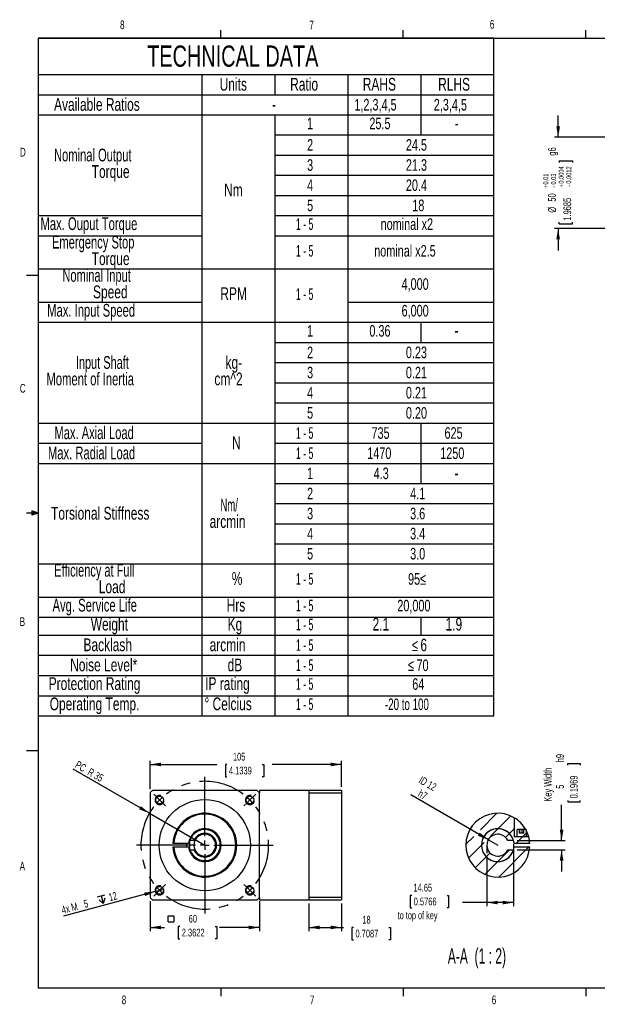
# Model space of a CAD drawing. Extents: x 11 to 421, y 5 to 275.
# Tile 1 of 6: x 11 to 169, y 6 to 275. Entities that reach past the tile are written whole.
import ezdxf
from ezdxf.enums import TextEntityAlignment as Align

# ---------------------------------------------------------------- set-up
doc = ezdxf.new("R2010")
doc.units = 0
doc.linetypes.add('CENTERX2', pattern=[20.32, 12.7, -2.54, 2.54, -2.54])
doc.linetypes.add('HIDDEN', pattern=[1.905, 1.27, -0.635])
doc.layers.get('0').update_dxf_attribs({"linetype": 'CONTINUOUS'})
doc.dimstyles.new('SLDDIMSTYLE1', dxfattribs={"dimtxt": 2.116667, "dimasz": 3, "dimexe": 0, "dimexo": 0.0625, "dimgap": 0.529167, "dimtad": 0, "dimlfac": 2, "dimrnd": 1e-09, "dimzin": 12, "dimsah": 1, "dimcen": 0.09, "dimazin": 3, "dimtfac": 1, "dimtmove": 0, "dimatfit": 3})
doc.dimstyles.new('SLDDIMSTYLE10', dxfattribs={"dimtxt": 2.116667, "dimasz": 3, "dimexe": 0, "dimexo": 0.0625, "dimgap": 0.529167, "dimtad": 1, "dimlfac": 2, "dimrnd": 1e-09, "dimzin": 12, "dimsah": 1, "dimcen": 0, "dimazin": 3, "dimtfac": 1, "dimtofl": 0, "dimtmove": 0, "dimatfit": 3})
doc.dimstyles.new('SLDDIMSTYLE5', dxfattribs={"dimtxt": 2.116667, "dimasz": 3, "dimexe": 0, "dimexo": 0.0625, "dimgap": 0.529167, "dimtad": 0, "dimlfac": 2, "dimrnd": 1e-09, "dimzin": 12, "dimsah": 1, "dimcen": 0.09, "dimazin": 3, "dimtfac": 1, "dimtofl": 0, "dimtmove": 0, "dimatfit": 3})
doc.dimstyles.new('SLDDIMSTYLE6', dxfattribs={"dimtxt": 2.116667, "dimasz": 3, "dimexe": 0, "dimexo": 0.0625, "dimgap": 0.529167, "dimtad": 0, "dimlfac": 2, "dimrnd": 1e-09, "dimzin": 12, "dimsah": 1, "dimcen": 0.09, "dimazin": 3, "dimtol": 1, "dimtp": 0.01, "dimtm": 0.03, "dimtfac": 1, "dimtmove": 0, "dimatfit": 3})
doc.dimstyles.new('SLDDIMSTYLE8', dxfattribs={"dimtxt": 2.116667, "dimasz": 3, "dimexe": 0, "dimexo": 0.0625, "dimgap": 0.529167, "dimtad": 1, "dimlfac": 2, "dimrnd": 1e-09, "dimzin": 12, "dimsah": 1, "dimcen": 0, "dimazin": 3, "dimtfac": 1, "dimtofl": 0, "dimtmove": 0, "dimatfit": 3})
doc.dimstyles.new('SLDDIMSTYLE9', dxfattribs={"dimtxt": 2.116667, "dimasz": 3, "dimexe": 0, "dimexo": 0.0625, "dimgap": 0.529167, "dimtad": 1, "dimlfac": 2, "dimrnd": 1e-09, "dimzin": 12, "dimblk1": 'NONE', "dimsah": 1, "dimcen": 0, "dimazin": 3, "dimtfac": 1, "dimtmove": 0, "dimatfit": 3})

# ---------------------------------------------------------------- blocks, each defined once
blk = doc.blocks.new('SW_TABLEANNOTATION_1')
at = {"color": 0, "linetype": 'CONTINUOUS'}
for p, q in [((0, 0), (0, -185.72)), ((124.88, 0), (0, 0)), ((124.88, -185.72), (124.88, 0)), ((0, -10), (124.88, -10)), ((44.88, -10), (44.88, -185.72)), ((64.88, -10), (64.88, -15.53)), ((84.88, -10), (84.88, -185.72)), ((104.88, -10), (104.88, -26.55)), ((0, -15.53), (124.88, -15.53)), ((0, -21.05), (124.88, -21.05)), ((64.88, -21.05), (64.88, -185.72)), ((64.88, -26.55), (124.88, -26.55)), ((64.88, -32.05), (124.88, -32.05)), ((64.88, -37.58), (124.88, -37.58)), ((64.88, -43.1), (124.88, -43.1)), ((0, -48.63), (44.88, -48.63)), ((64.88, -48.63), (124.88, -48.63)), ((0, -54.15), (44.88, -54.15)), ((64.88, -54.15), (124.88, -54.15)), ((0, -63.27), (124.88, -63.27)), ((0, -72.38), (44.88, -72.38)), ((84.88, -72.38), (124.88, -72.38)), ((0, -77.88), (124.88, -77.88)), ((104.88, -77.88), (104.88, -83.4)), ((64.88, -83.4), (124.88, -83.4)), ((64.88, -88.9), (124.88, -88.9)), ((64.88, -94.43), (124.88, -94.43)), ((64.88, -99.95), (124.88, -99.95)), ((0, -105.48), (124.88, -105.48)), ((104.88, -105.48), (104.88, -122.06)), ((0, -111.01), (44.88, -111.01)), ((64.88, -111.01), (124.88, -111.01)), ((0, -116.53), (124.88, -116.53)), ((64.88, -122.06), (124.88, -122.06)), ((64.88, -127.56), (124.88, -127.56)), ((64.88, -133.06), (124.88, -133.06)), ((64.88, -138.56), (124.88, -138.56)), ((0, -144.06), (124.88, -144.06)), ((0, -153.17), (124.88, -153.17)), ((0, -158.67), (124.88, -158.67)), ((104.88, -158.67), (104.88, -163.57)), ((0, -163.57), (124.88, -163.57)), ((0, -169.09), (124.88, -169.09)), ((0, -174.62), (124.88, -174.62)), ((0, -180.19), (124.88, -180.19)), ((0, -185.72), (124.88, -185.72))]:
    blk.add_line(p, q, dxfattribs=at)
for s, height, width, p in [('TECHNICAL DATA', 5.8208, 0.7, (29.89, -9.6)), ('Units', 3.5, 0.7, (49.75, -15.46)), ('Ratio', 3.5, 0.7, (69.07, -15.46)), ('RAHS', 3.5, 0.7, (88.97, -15.46)), ('RLHS', 3.5, 0.7, (109.62, -15.46)), ('Available Ratios', 3.5, 0.7, (4.37, -20.98)), ('-', 3.5, 0.7, (64.1, -20.98)), ('1,2,3,4,5', 3.175, 0.7, (86.67, -20.8)), ('2,3,4,5', 3.175, 0.7, (108.43, -20.8)), ('1', 3.17, 0.7, (73.71, -25.92)), ('25.5', 3.175, 0.7, (90.78, -25.92)), ('-', 3.17, 0.7, (114.18, -25.92)), ('2', 3.17, 0.7, (73.71, -31.81)), ('24.5', 3.175, 0.7, (100.78, -31.81)), ('Nominal Output ', 3.5, 0.653333, (4.36, -34.84)), ('Torque', 3.5, 0.7, (14.69, -39.37)), ('3', 3.17, 0.7, (73.71, -37.32)), ('21.3', 3.175, 0.7, (100.78, -37.32)), ('Nm', 3.5, 0.7, (50.97, -44.42)), ('4', 3.17, 0.7, (73.71, -42.85)), ('20.4', 3.175, 0.7, (100.78, -42.85)), ('5', 3.17, 0.7, (73.71, -48.38)), ('18', 3.175, 0.7, (102.53, -48.38)), ('Max. Ouput Torque', 3.5, 0.658824, (0.64, -53.65)), ('1 - 5', 3.175, 0.56, (70.66, -53.51)), ('nominal x2', 3.175, 0.7, (93.86, -53.51)), ('Emergency Stop ', 3.5, 0.653333, (3.79, -58.71)), ('nominal x2.5', 3.175, 0.7, (92.1, -60.83)), ('Torque', 3.5, 0.7, (14.69, -63.24)), ('1 - 5', 3.175, 0.56, (70.66, -60.83)), ('Nominal Input ', 3.5, 0.65, (6.65, -67.82)), ('4,000', 3.175, 0.7, (99.6, -69.94)), ('Speed', 3.5, 0.7, (15.05, -72.35)), ('RPM', 3.5, 0.7, (49.94, -72.83)), ('1 - 5', 3.175, 0.56, (70.66, -72.69)), ('Max. Input Speed', 3.5, 0.65625, (2.5, -77.39)), ('6,000', 3.175, 0.7, (99.6, -77.24)), ('1', 3.17, 0.7, (73.71, -82.76)), ('0.36', 3.175, 0.7, (90.78, -82.76)), ('-', 3.5, 0.7, (114.1, -82.9)), ('2', 3.17, 0.7, (73.71, -88.66)), ('0.23', 3.175, 0.7, (100.78, -88.66)), ('Input Shaft ', 3.5, 0.641667, (10.34, -91.68)), ('kg-', 3.5, 0.7, (51.36, -91.68)), ('Moment of Inertia', 3.5, 0.658824, (2.28, -96.2)), ('cm^ 2', 3.5, 0.7, (48.32, -96.2)), ('3', 3.17, 0.7, (73.71, -94.18)), ('0.21', 3.175, 0.7, (100.78, -94.18)), ('4', 3.17, 0.7, (73.71, -99.7)), ('0.21', 3.175, 0.7, (100.78, -99.7)), ('5', 3.17, 0.7, (73.71, -105.23)), ('0.20', 3.175, 0.7, (100.78, -105.23)), ('Max. Axial Load', 3.5, 0.653333, (4.47, -110.94)), ('1 - 5', 3.175, 0.56, (70.66, -110.75)), ('735', 3.175, 0.7, (91.36, -110.75)), ('625', 3.175, 0.7, (111.36, -110.75)), ('N', 3.5, 0.7, (53.15, -113.7)), ('Max. Radial Load', 3.5, 0.65625, (2.7, -116.46)), ('1 - 5', 3.175, 0.56, (70.66, -116.28)), ('1470', 3.175, 0.7, (90.19, -116.28)), ('1250', 3.175, 0.7, (110.19, -116.28)), ('1', 3.17, 0.7, (73.71, -121.8)), ('4.3', 3.175, 0.7, (91.95, -121.8)), ('-', 3.5, 0.7, (114.1, -121.99)), ('2', 3.17, 0.7, (73.71, -127.32)), ('4.1', 3.175, 0.7, (101.95, -127.32)), ('Nm/  ', 3.5, 0.56, (49.95, -130.73)), ('Torsional Stiffness', 3.5, 0.7, (3.55, -132.99)), ('3', 3.17, 0.7, (73.71, -132.82)), ('3.6', 3.175, 0.7, (101.95, -132.82)), ('arcmin', 3.5, 0.7, (47, -135.25)), ('4', 3.17, 0.7, (73.71, -138.32)), ('3.4', 3.175, 0.7, (101.95, -138.32)), ('5', 3.17, 0.7, (73.71, -143.82)), ('3.0', 3.175, 0.7, (101.95, -143.82)), ('Efficiency at Full ', 3.5, 0.644737, (4.42, -148.61)), ('Load', 3.5, 0.7, (16.64, -153.14)), ('%', 3.5, 0.7, (53.07, -150.88)), ('1 - 5', 3.175, 0.56, (70.66, -150.73)), ('95≤', 3.175, 0.7, (101.37, -150.73)), ('Avg. Service Life', 3.5, 0.658824, (3.95, -158.18)), ('Hrs', 3.5, 0.7, (51.68, -158.18)), ('1 - 5', 3.175, 0.56, (70.66, -158.03)), ('20,000', 3.175, 0.7, (98.43, -158.03)), ('Weight', 3.5, 0.7, (14.43, -163.38)), ('Kg', 3.5, 0.7, (51.93, -163.38)), ('1 - 5', 3.175, 0.56, (70.66, -163.24)), ('2.1', 3.5, 0.7, (91.65, -163.38)), ('1.9', 3.5, 0.7, (111.65, -163.38)), ('Backlash', 3.5, 0.7, (12.44, -169.03)), ('arcmin', 3.5, 0.7, (47, -169.03)), ('≤', 3.17, 0.7, (102.45, -168.9)), ('6', 3.44, 0.7, (104.77, -169.02)), ('1 - 5', 3.175, 0.56, (70.66, -168.84)), ('Noise Level*', 3.5, 0.7, (8.79, -174.55)), ('dB', 3.5, 0.7, (51.94, -174.55)), ('1 - 5', 3.175, 0.56, (70.66, -174.37)), ('≤', 3.17, 0.7, (101.37, -174.35)), ('70', 3.175, 0.7, (103.69, -174.38)), ('Protection Rating', 3.5, 0.7, (2.9, -179.67)), ('IP rating', 3.5, 0.7, (45.78, -179.67)), ('64', 3.175, 0.7, (102.53, -179.52)), ('1 - 5', 3.175, 0.56, (70.66, -179.52)), ('Operating Temp.', 3.5, 0.7, (3.18, -185.22)), ('%%d', 3.5, 0.7, (45.59, -185.22)), ('Celcius', 3.5, 0.7, (47.81, -185.22)), ('1 - 5', 3.175, 0.56, (70.66, -185.07)), ('-20 to 100', 3.175, 0.63, (95.04, -185.07))]:
    blk.add_text(s, height=height, dxfattribs=dict(at, width=width)).set_placement(p, align=Align.BOTTOM_LEFT)
blk = doc.blocks.new('*D36')
at = {"color": 7, "linetype": 'CONTINUOUS'}
for p, q in [((158.38, 243.13), (158.38, 249.13)), ((196.88, 243.13), (157.38, 243.13)), ((158.63, 236.66), (162.32, 236.66)), ((158.63, 236.66), (158.63, 236.23)), ((162.32, 236.66), (162.32, 236.23)), ((158.63, 219.42), (158.63, 219.85)), ((158.63, 219.42), (162.32, 219.42)), ((162.32, 219.42), (162.32, 219.85)), ((196.88, 218.13), (157.38, 218.13)), ((158.38, 218.13), (158.38, 212.13))]:
    blk.add_line(p, q, dxfattribs=at)
for points in [[(158.38, 243.13), (158.88, 246.13), (157.88, 246.13)], [(158.38, 218.13), (157.88, 215.13), (158.88, 215.13)]]:
    blk.add_solid(points, dxfattribs=at)
at = {"color": 7, "linetype": 'CONTINUOUS', "width": 0.7}
for s, height, p in [(' g6', 2.117, (158.38, 237.52)), ('0.01', 1.323, (156.06, 230.18)), ('0.03', 1.323, (158.16, 230.18)), ('0.0004', 1.323, (160.26, 230.43)), ('0.0012', 1.323, (162.36, 230.43)), ('+', 1.32, (156.06, 229.11)), ('-', 1.32, (158.16, 229.36)), ('+', 1.32, (160.26, 229.36)), ('-', 1.32, (162.36, 229.6)), ('50', 2.117, (158.38, 225.5)), ('1.9685', 2.117, (162.58, 220.28)), ('%%c', 2.117, (158.38, 222.48))]:
    blk.add_text(s, height=height, rotation=90, dxfattribs=at).set_placement(p, align=Align.BOTTOM_LEFT)
blk = doc.blocks.new('*D46')
at = {"color": 7, "linetype": 'CONTINUOUS'}
for p, q in [((90.05, 33.18), (90.05, 25.64)), ((99.05, 33.18), (99.05, 25.64)), ((90.05, 26.64), (99.05, 26.64)), ((99.05, 26.64), (99.56, 26.64)), ((102.31, 26.64), (101.88, 26.64)), ((101.88, 26.64), (101.88, 23.27)), ((111.98, 26.64), (112.41, 26.64)), ((112.41, 26.64), (112.41, 23.27)), ((101.88, 23.27), (102.31, 23.27)), ((112.41, 23.27), (111.98, 23.27))]:
    blk.add_line(p, q, dxfattribs=at)
for points in [[(90.05, 26.64), (93.05, 26.14), (93.05, 27.14)], [(99.05, 26.64), (96.05, 27.14), (96.05, 26.14)]]:
    blk.add_solid(points, dxfattribs=at)
at = {"color": 7, "linetype": 'CONTINUOUS', "width": 0.7}
for s, p in [('18', (104.72, 27.07, -0.95)), ('0.7087', (102.84, 23.27, -0.95))]:
    blk.add_text(s, height=2.117, dxfattribs=at).set_placement(p, align=Align.BOTTOM_LEFT)
blk = doc.blocks.new('SW_SYMBOL_MOD_BOX')
at = {"color": 0, "linetype": 'CONTINUOUS'}
for p, q in [((200, 200), (200, 800)), ((200, 800), (800, 800)), ((200, 200), (800, 200)), ((800, 800), (800, 200))]:
    blk.add_line(p, q, dxfattribs=at)
blk = doc.blocks.new('*D47')
at = {"color": 7, "linetype": 'CONTINUOUS'}
for p, q in [((46.55, 33.85), (46.55, 25.64)), ((76.55, 33.85), (76.55, 25.64)), ((46.55, 26.64), (50.51, 26.64)), ((54.72, 26.91), (54.29, 26.91)), ((54.29, 26.91), (54.29, 23.54)), ((64.39, 26.91), (64.82, 26.91)), ((64.82, 26.91), (64.82, 23.54)), ((76.55, 26.64), (65.57, 26.64)), ((54.29, 23.54), (54.72, 23.54)), ((64.82, 23.54), (64.39, 23.54))]:
    blk.add_line(p, q, dxfattribs=at)
for points in [[(46.55, 26.64), (49.55, 26.14), (49.55, 27.14)], [(76.55, 26.64), (73.55, 27.14), (73.55, 26.14)]]:
    blk.add_solid(points, dxfattribs=at)
at = {"color": 7, "linetype": 'CONTINUOUS', "xscale": 0.0027037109, "yscale": 0.0027037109, "zscale": 0.0027037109}
blk.add_blockref('SW_SYMBOL_MOD_BOX', (50.94, 27.63), dxfattribs=at)
at = {"color": 7, "linetype": 'CONTINUOUS', "width": 0.7}
for s, p in [('60', (57.13, 27.34, -0.95)), ('2.3622', (55.25, 23.54, -0.95))]:
    blk.add_text(s, height=2.117, dxfattribs=at).set_placement(p, align=Align.BOTTOM_LEFT)
blk = doc.blocks.new('*D48')
at = {"color": 7, "linetype": 'CONTINUOUS'}
for p, q in [((46.55, 64.52), (46.55, 72.3)), ((46.55, 71.3), (64.89, 71.3)), ((67.63, 71.3), (67.21, 71.3)), ((67.21, 71.3), (67.21, 67.94)), ((77.31, 71.3), (77.74, 71.3)), ((77.74, 71.3), (77.74, 67.94)), ((99.05, 71.3), (80.05, 71.3)), ((99.05, 65.18), (99.05, 72.3)), ((67.21, 67.94), (67.63, 67.94)), ((77.74, 67.94), (77.31, 67.94))]:
    blk.add_line(p, q, dxfattribs=at)
for points in [[(46.55, 71.3), (49.55, 70.8), (49.55, 71.8)], [(99.05, 71.3), (96.05, 71.8), (96.05, 70.8)]]:
    blk.add_solid(points, dxfattribs=at)
at = {"color": 7, "linetype": 'CONTINUOUS', "width": 0.7}
for s, p in [('105', (69.27, 71.73, -0.95)), ('4.1339', (68.17, 67.94, -0.95))]:
    blk.add_text(s, height=2.117, dxfattribs=at).set_placement(p, align=Align.BOTTOM_LEFT)
blk = doc.blocks.new('SW_SYMBOL_HOLE_DEPTH')
at = {"color": 0, "linetype": 'CONTINUOUS'}
for p, q in [((0, 875), (800, 875)), ((100, 555), (400, 75)), ((400, 875), (400, 75)), ((700, 555), (400, 75))]:
    blk.add_line(p, q, dxfattribs=at)
blk = doc.blocks.new('*D49')
at = {"color": 7, "linetype": 'CONTINUOUS'}
for q in [(22.79, 29.74), (50.38, 37.13)]:
    blk.add_line((47.97, 36.49), q, dxfattribs=at)
blk.add_solid([(47.97, 36.49), (44.94, 36.19), (45.2, 35.23)], dxfattribs=at)
at = {"color": 7, "linetype": 'CONTINUOUS', "xscale": 0.0027037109, "yscale": 0.0027037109, "zscale": 0.0027037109, "rotation": 15}
blk.add_blockref('SW_SYMBOL_HOLE_DEPTH', (32.72, 32.7), dxfattribs=at)
at = {"color": 7, "linetype": 'CONTINUOUS', "width": 0.7}
for s, height, p in [('12', 2.117, (35.72, 33.2, -0.95)), ('4x M', 2.117, (22.79, 29.73, -0.95)), ('5', 2.12, (28.87, 31.36, -0.95))]:
    blk.add_text(s, height=height, rotation=15, dxfattribs=at).set_placement(p, align=Align.BOTTOM_LEFT)
blk = doc.blocks.new('_NONE')
blk = doc.blocks.new('*D50')
at = {"color": 7, "linetype": 'CONTINUOUS'}
for q in [(25.47, 70.02), (61.55, 49.18)]:
    blk.add_line((46.39, 57.93), q, dxfattribs=at)
blk.add_solid([(46.39, 57.93), (44.05, 59.87), (43.55, 59)], dxfattribs=at)
at = {"color": 7, "linetype": 'CONTINUOUS', "width": 0.7}
for s, p in [('PC', (25.47, 70.01, -0.95)), ('R 35', (28.9, 68.03, -0.95))]:
    blk.add_text(s, height=2.117, rotation=-30, dxfattribs=at).set_placement(p, align=Align.BOTTOM_LEFT)
blk = doc.blocks.new('SW_CENTERMARKSYMBOL_15')
at = {"color": 0, "linetype": 'CONTINUOUS'}
for p, q in [((12.37, 14.87), (12.37, 31.12)), ((-0.88, 25.63), (-1.63, 26.38)), ((0, 24.75), (-0.88, 25.63)), ((0, 24.75), (0.88, 23.86)), ((24.75, 24.75), (23.86, 23.86)), ((24.75, 24.75), (25.63, 25.63)), ((25.63, 25.63), (26.38, 26.38)), ((0.88, 23.86), (1.63, 23.12)), ((23.86, 23.86), (23.12, 23.12)), ((12.37, 12.37), (12.37, 13.62)), ((9.87, 12.37), (-6.38, 12.37)), ((12.37, 12.37), (11.12, 12.37)), ((12.37, 12.37), (12.37, 11.12)), ((12.37, 12.37), (13.62, 12.37)), ((14.87, 12.37), (31.12, 12.37)), ((12.37, 9.87), (12.37, -6.38)), ((0, 0), (-0.88, -0.88)), ((0, 0), (0.88, 0.88)), ((0.88, 0.88), (1.63, 1.63)), ((23.86, 0.88), (23.12, 1.63)), ((24.75, 0), (23.86, 0.88)), ((24.75, 0), (25.63, -0.88)), ((-0.88, -0.88), (-1.63, -1.63)), ((25.63, -0.88), (26.38, -1.63))]:
    blk.add_line(p, q, dxfattribs=at)
at = {"color": 0, "linetype": 'CENTERX2'}
for start, end in [(53.1851, 126.8149), (143.1851, 216.8149), (323.1851, 36.8149), (233.1851, 306.8149)]:
    blk.add_arc((12.37, 12.37), 17.5, start, end, dxfattribs=at)
at = {"color": 0, "linetype": 'CONTINUOUS'}
for start, end in [(135, 139.0926), (130.9074, 135), (45, 49.0926), (40.9074, 45), (220.9074, 225), (225, 229.0926), (310.9074, 315), (315, 319.0926)]:
    blk.add_arc((12.37, 12.37), 17.5, start, end, dxfattribs=at)
blk = doc.blocks.new('*D52')
at = {"color": 7, "linetype": 'CONTINUOUS'}
for p, q in [((146.17, 49.43), (146.17, 32.46)), ((138.85, 45.97), (138.85, 32.46)), ((118.26, 35.42), (117.83, 35.42)), ((117.83, 35.42), (117.83, 32.05)), ((127.94, 35.42), (128.36, 35.42)), ((128.36, 35.42), (128.36, 32.05)), ((138.85, 33.46), (132.21, 33.46)), ((146.17, 33.46), (138.85, 33.46)), ((117.83, 32.05), (118.26, 32.05)), ((128.36, 32.05), (127.94, 32.05))]:
    blk.add_line(p, q, dxfattribs=at)
for points in [[(138.85, 33.46), (141.85, 32.96), (141.85, 33.96)], [(146.17, 33.46), (143.17, 33.96), (143.17, 32.96)]]:
    blk.add_solid(points, dxfattribs=at)
for s, height, width, p in [('14.65', 2.117, 0.7, (118.72, 35.85, 0.05)), ('0.5766', 2.117, 0.7, (118.8, 32.05, 0.05)), ('to top of key', 2.1167, 0.619231, (114.42, 28.26, 0.05))]:
    blk.add_text(s, height=height, dxfattribs=dict(at, width=width)).set_placement(p, align=Align.BOTTOM_LEFT)
blk = doc.blocks.new('*D53')
at = {"color": 7, "linetype": 'CONTINUOUS'}
for p, q in [((161.01, 71.13), (161.01, 71.56)), ((161.01, 71.56), (164.37, 71.56)), ((164.37, 71.56), (164.37, 71.13)), ((159.33, 50.43), (159.33, 60.28)), ((161.01, 61.46), (161.01, 61.03)), ((161.01, 61.03), (164.37, 61.03)), ((164.37, 61.03), (164.37, 61.46)), ((147.17, 50.43), (160.33, 50.43)), ((147.17, 47.93), (160.33, 47.93)), ((159.33, 47.93), (159.33, 41.93))]:
    blk.add_line(p, q, dxfattribs=at)
for points in [[(159.33, 50.43), (159.83, 53.43), (158.83, 53.43)], [(159.33, 47.93), (158.83, 44.93), (159.83, 44.93)]]:
    blk.add_solid(points, dxfattribs=at)
at = {"color": 7, "linetype": 'CONTINUOUS', "width": 0.7}
for s, height, p in [('h9', 2.117, (160.58, 71.88, 22.86)), ('Key Width', 2.117, (157.22, 61.1, 22.86)), ('0.1969', 2.117, (164.37, 61.99, 22.86)), ('5', 2.12, (160.58, 64.65, 22.86))]:
    blk.add_text(s, height=height, rotation=90, dxfattribs=at).set_placement(p, align=Align.BOTTOM_LEFT)
blk = doc.blocks.new('*D54')
at = {"color": 7, "linetype": 'CONTINUOUS'}
for q in [(117.99, 62.96), (141.85, 49.18)]:
    blk.add_line((139.25, 50.68), q, dxfattribs=at)
blk.add_solid([(139.25, 50.68), (136.9, 52.62), (136.4, 51.75)], dxfattribs=at)
at = {"color": 7, "linetype": 'CONTINUOUS', "width": 0.7}
for s, p in [('ID 12', (119.66, 65.84, 22.86)), ('h7', (119.43, 62.09, 22.86))]:
    blk.add_text(s, height=2.117, rotation=-30, dxfattribs=at).set_placement(p, align=Align.BOTTOM_LEFT)

msp = doc.modelspace()

# ---------------------------------------------------------------- linework, layer by layer
at = {"color": 7, "linetype": 'CONTINUOUS'}
for p, q in [((15.9068, 270.3087), (415.9568, 270.3087)), ((15.9068, 270.3087), (15.9068, 9.9587)), ((65.9067, 270.3087), (65.9067, 272.4626)), ((115.9129, 270.3087), (115.9129, 272.4626)), ((165.9192, 270.3087), (165.9192, 272.4626)), ((15.9068, 205.2212), (12.7318, 205.2212)), ((14.2004, 140.7435), (14.2004, 139.5602)), ((15.9068, 140.1337), (14.2004, 140.7435)), ((15.9068, 140.1337), (14.2004, 140.3632)), ((15.9068, 140.1337), (12.7318, 140.1337)), ((15.9068, 140.1337), (14.2004, 139.8718)), ((15.9068, 140.1337), (14.2004, 139.5602)), ((15.9068, 75.0462), (12.7318, 75.0462)), ((46.5492, 63.5224), (46.5492, 34.8475)), ((75.8867, 64.185), (47.2118, 64.185)), ((90.0492, 64.185), (76.5492, 64.185)), ((76.5492, 64.185), (76.5492, 63.5224)), ((76.5492, 34.8475), (76.5492, 63.5224)), ((99.0492, 64.185), (90.0492, 64.185)), ((90.0492, 64.185), (90.0492, 63.5224)), ((90.0492, 63.5224), (90.0492, 49.185)), ((90.0492, 63.5224), (99.0492, 63.5224)), ((99.0492, 64.185), (99.0492, 63.5224)), ((99.0492, 63.5224), (99.0492, 34.8475)), ((137.0707, 53.387), (141.6155, 57.9319)), ((141.8587, 53.685), (145.3693, 57.1955)), ((146.3488, 56.6891), (146.3488, 51.435)), ((53.8128, 53.435), (53.8128, 53.2728)), ((53.8128, 53.435), (53.9007, 53.435)), ((133.102, 49.4183), (135.2405, 51.5569)), ((139.9173, 51.7435), (141.8587, 53.685)), ((143.9702, 51.3063), (145.0308, 52.3669)), ((145.0308, 52.3669), (146.3488, 53.685)), ((150.3046, 51.435), (146.3488, 51.435)), ((146.839, 49.685), (148.589, 51.435)), ((147.1124, 51.435), (147.1124, 53.435)), ((147.6938, 53.435), (147.1124, 53.435)), ((149.5853, 51.435), (147.1124, 51.435)), ((147.6938, 53.435), (147.6938, 52.435)), ((147.8356, 53.435), (147.6938, 53.435)), ((149.0038, 52.435), (147.6938, 52.435)), ((147.8356, 52.435), (147.8356, 53.435)), ((148.5413, 53.435), (147.8356, 53.435)), ((148.5413, 52.435), (148.5413, 53.435)), ((149.0038, 53.435), (148.5413, 53.435)), ((148.589, 51.435), (149.5853, 52.4313)), ((149.0038, 52.435), (149.0038, 53.435)), ((149.5853, 53.435), (149.0038, 53.435)), ((149.5853, 53.435), (149.5853, 51.435)), ((53.0639, 49.685), (52.8135, 49.685)), ((52.8135, 48.685), (53.0639, 48.685)), ((57.0771, 49.685), (53.0639, 49.685)), ((53.0639, 48.685), (57.0771, 48.685)), ((57.4872, 50.435), (57.2263, 50.435)), ((57.3992, 50.435), (57.3992, 47.935)), ((58.5492, 50.435), (57.4872, 50.435)), ((58.822, 50.435), (58.5492, 50.435)), ((90.0492, 49.185), (90.0492, 34.8475)), ((133.8383, 45.6645), (137.3489, 49.1751)), ((137.3489, 49.1751), (138.0872, 49.9134)), ((138.8488, 49.185), (138.8488, 46.9733)), ((142.0822, 40.4381), (150.3291, 48.685)), ((146.1717, 50.435), (144.576, 50.435)), ((150.5845, 49.685), (146.321, 49.685)), ((146.321, 48.685), (150.5845, 48.685)), ((57.2263, 47.935), (57.4872, 47.935)), ((57.4872, 47.935), (58.5492, 47.935)), ((58.5492, 47.935), (58.822, 47.935)), ((135.6617, 42.9978), (138.6669, 46.003)), ((138.6669, 46.003), (139.7275, 47.0636)), ((141.839, 44.685), (145.089, 47.935)), ((144.576, 47.935), (146.1717, 47.935)), ((138.3284, 41.1744), (141.839, 44.685)), ((47.2118, 34.185), (75.8867, 34.185)), ((76.5492, 34.8475), (76.5492, 34.185)), ((76.5492, 34.185), (90.0492, 34.185)), ((99.0492, 34.8475), (90.0492, 34.8475)), ((90.0492, 34.8475), (90.0492, 34.185)), ((90.0492, 34.185), (99.0492, 34.185)), ((99.0492, 34.8475), (99.0492, 34.185)), ((415.9568, 9.9587), (15.9068, 9.9587)), ((65.9067, 9.9587), (65.9067, 7.8048)), ((115.9129, 9.9587), (115.9129, 7.8048)), ((165.9192, 9.9587), (165.9192, 7.8048))]:
    msp.add_line(p, q, dxfattribs=at)
for centre, radius in [((49.1748, 61.5593), 1.05), ((73.9236, 61.5593), 1.05), ((61.5492, 49.185), 12.5), ((49.1748, 36.8106), 1.05), ((73.9236, 36.8106), 1.05)]:
    msp.add_circle(centre, radius, dxfattribs=at)
for centre, radius, start, end in [((61.5492, 49.185), 20.75, 133.706268, 136.293732), ((49.1748, 61.5593), 1.25, 75, 345), ((73.9236, 61.5593), 1.25, 75, 345), ((61.5492, 49.185), 20.75, 43.706268, 46.293732), ((61.5492, 49.185), 8.75, 183.275829, 176.724171), ((61.5492, 49.185), 8.5, 183.372287, 176.627713), ((141.8488, 49.185), 8.75, 59.050277, 356.724171), ((141.851, 49.1883), 8.746, 29.048713, 59.051327), ((61.5492, 49.185), 4.5, 186.37937, 173.62063), ((61.5492, 49.185), 4.25, 197.104635, 162.895365), ((61.5492, 49.185), 3.25, 202.619865, 157.380135), ((61.5492, 49.185), 3, 204.624318, 155.375682), ((141.8488, 49.185), 4.5, 6.37937, 353.62063), ((141.8488, 49.185), 4.5, 16.12762, 343.87238), ((141.8488, 49.185), 3, 24.624318, 335.375682), ((141.945, 49.2128), 8.6499, 14.886231, 27.959882), ((141.8488, 49.185), 8.75, 3.275829, 14.900597), ((61.5492, 49.185), 5, 174.26083, 185.73917), ((61.5492, 49.185), 3, 155.375682, 204.624318), ((49.1748, 36.8106), 1.25, 75, 345), ((73.9236, 36.8106), 1.25, 75, 345), ((61.5492, 49.185), 20.75, 223.706268, 226.293732), ((61.5492, 49.185), 20.75, 313.706268, 316.293732)]:
    msp.add_arc(centre, radius, start, end, dxfattribs=at)
at = {"color": 7, "linetype": 'HIDDEN'}
for centre in [(49.1748, 61.5593), (73.9236, 61.5593), (49.1748, 36.8106), (73.9236, 36.8106)]:
    msp.add_arc(centre, 1.25, 75, 345, dxfattribs=at)

# ---------------------------------------------------------------- block references
at = {"color": 7, "linetype": 'CONTINUOUS'}
for name, p in [('SW_TABLEANNOTATION_1', (15.8747, 270.3158)), ('SW_CENTERMARKSYMBOL_15', (49.1748, 36.8106))]:
    msp.add_blockref(name, p, dxfattribs=at)

# ---------------------------------------------------------------- texts
for s, height, width, p in [('8', 2.3813, 0.7, (38.3309, 272.0505)), ('6', 2.3813, 0.7, (139.6667, 272.1838)), ('7', 2.3813, 0.7, (90.1951, 271.9783)), ('D', 2.3813, 0.7, (10.8867, 237.1521)), ('C', 2.3813, 0.7, (10.8538, 172.4531)), ('B', 2.3813, 0.7, (10.8306, 108.5188)), ('A', 2.3813, 0.7, (10.8207, 41.529)), ('A-A  (1 : 2)', 4.233333, 0.583333, (128.1364, 15.4328)), ('8', 2.3813, 0.7, (38.7801, 4.8797)), ('7', 2.3813, 0.7, (90.3586, 4.8872)), ('6', 2.3813, 0.7, (140.1782, 4.8973))]:
    msp.add_text(s, height=height, dxfattribs=dict(at, width=width)).set_placement(p, align=Align.BOTTOM_LEFT)

# ---------------------------------------------------------------- dimensions: what is measured, and where the dimension line sits
for base, p1, p2, text, dimstyle, picture, middle in [((158.378, 218.1255), (197.878, 243.1255), (197.878, 218.1255), '%%c<> g6', 'SLDDIMSTYLE6', '*D36', (158.378, 229.9883)), ((159.3281, 50.435), (146.1717, 47.935), (146.1717, 50.435), 'Key Width\\P<>h9', 'SLDDIMSTYLE1', '*D53', (159.3281, 67.935))]:
    dim = msp.add_linear_dim(base=base, p1=p1, p2=p2, angle=90, text=text, dimstyle=dimstyle, dxfattribs=at)
    dim.commit()
    dim.dimension.update_dxf_attribs({"geometry": picture, "text_midpoint": middle, "dimtype": 160})
for base, p1, p2, picture, middle in [((99.0492, 71.303), (46.5492, 63.5224), (99.0492, 64.185), '*D48', (72.4712, 71.303)), ((99.0492, 26.637), (90.0492, 34.185), (99.0492, 34.185), '*D46', (107.1417, 26.637))]:
    dim = msp.add_linear_dim(base=base, p1=p1, p2=p2, dimstyle='SLDDIMSTYLE5', dxfattribs=at)
    dim.commit()
    dim.dimension.update_dxf_attribs({"geometry": picture, "text_midpoint": middle, "dimtype": 160})
dim = msp.add_radius_dim(center=(61.5492, 49.185), mpoint=(46.3938, 57.935), text='PCR <>', dimstyle='SLDDIMSTYLE8', dxfattribs=at)
dim.commit()
dim.dimension.update_dxf_attribs({"geometry": '*D50', "text_midpoint": (30.329, 67.21), "dimtype": 164})
dim = msp.add_radius_dim(center=(141.8488, 49.185), mpoint=(139.2508, 50.685), text='ID 12\\Ph7', dimstyle='SLDDIMSTYLE10', override={"dimpost": '<>'}, dxfattribs=at)
dim.commit()
dim.dimension.update_dxf_attribs({"geometry": '*D54', "text_midpoint": (120.6752, 61.4096), "dimtype": 164})
for base, p1, p2, text, picture, middle in [((138.8488, 33.464), (146.1717, 50.435), (138.8488, 46.9733), '<>\\Pto top of key', '*D52', (123.0988, 33.464)), ((76.5492, 26.637), (46.5492, 34.8475), (76.5492, 34.8475), '{\\fGDT;o}<>', '*D47', (58.0414, 26.637))]:
    dim = msp.add_linear_dim(base=base, p1=p1, p2=p2, text=text, dimstyle='SLDDIMSTYLE5', dxfattribs=at)
    dim.commit()
    dim.dimension.update_dxf_attribs({"geometry": picture, "text_midpoint": middle, "dimtype": 160})
dim = msp.add_diameter_dim_2p(p1=(50.3822, 37.1341), p2=(47.9674, 36.4871), text='4x M<> {\\fGDT;x}12', dimstyle='SLDDIMSTYLE9', override={"dimpost": '<>'}, dxfattribs=at)
dim.commit()
dim.dimension.update_dxf_attribs({"geometry": '*D49', "text_midpoint": (30.6916, 31.858), "dimtype": 163})

doc.saveas('drawing.dxf')
